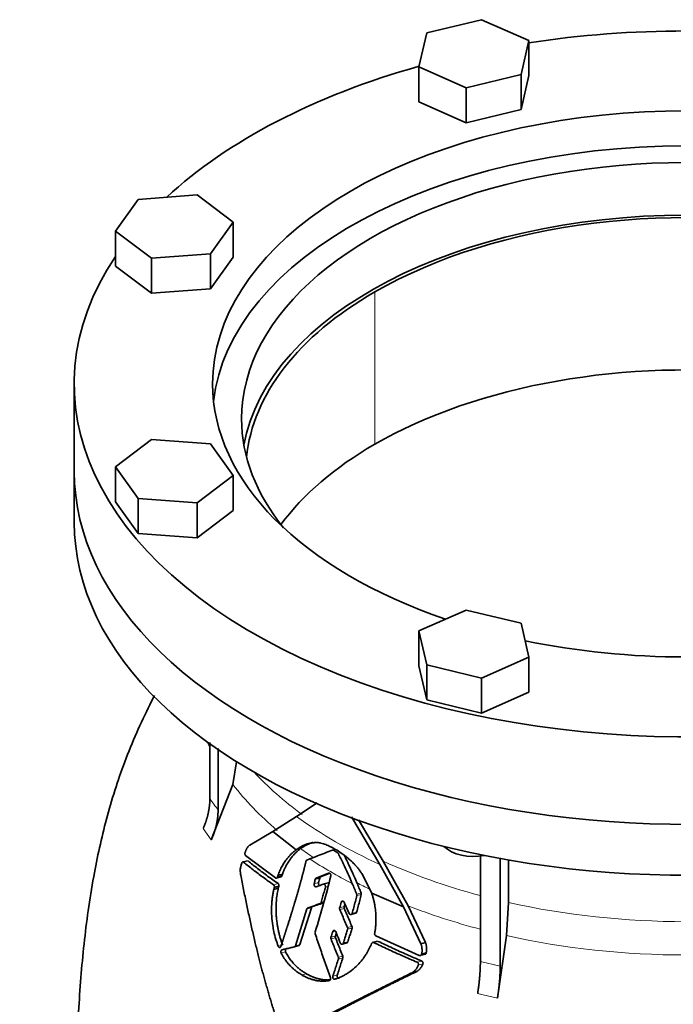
# Model space of a CAD drawing. Header units: millimetres. Extents: x 372 to 1264, y -1719 to 1600.
# Tile 10 of 26: x 959 to 1111, y -653 to -424. Entities that reach past the tile are written whole.
import ezdxf

# ---------------------------------------------------------------- set-up
doc = ezdxf.new("R2010")
doc.units = ezdxf.units.MM
doc.layers.add('VSI344-454_FLANG', color=7, linetype='Continuous')
doc.layers.add('VSI344-454_TESTA', color=7, linetype='Continuous')

# ---------------------------------------------------------------- blocks, each defined once
blk = doc.blocks.new('SE4')
at = {"layer": 'VSI344-454_FLANG', "color": 7, "linetype": 'Continuous', "lineweight": 35}
for p, q in [((1066.8, -423.71), (1053.99, -426.77)), ((1077.79, -428.58), (1066.8, -423.71)), ((1053.99, -426.77), (1052.19, -434.7)), ((1075.98, -436.51), (1077.79, -428.58)), ((1077.79, -428.58), (1077.79, -436.74)), ((1052.19, -434.7), (1052.19, -442.87)), ((1052.19, -434.7), (1063.18, -439.57)), ((1063.18, -439.57), (1075.98, -436.51)), ((1075.98, -436.51), (1075.98, -444.68)), ((1075.98, -444.68), (1077.79, -436.74)), ((1063.18, -439.57), (1063.18, -447.74)), ((1052.19, -442.87), (1063.18, -447.74)), ((1063.18, -447.74), (1075.98, -444.68)), ((986.74, -465.6), (981.44, -472.99)), ((1000.48, -464.56), (986.74, -465.6)), ((1008.91, -470.9), (1000.48, -464.56)), ((1003.61, -478.29), (1008.91, -470.9)), ((1008.91, -470.9), (1008.91, -479.07)), ((981.44, -472.99), (981.44, -481.16)), ((981.44, -472.99), (989.87, -479.34)), ((989.87, -479.34), (1003.61, -478.29)), ((989.87, -479.34), (989.87, -487.5)), ((1003.61, -478.29), (1003.61, -486.46)), ((1003.61, -486.46), (1008.91, -479.07)), ((981.44, -481.16), (989.87, -487.5)), ((989.87, -487.5), (1003.61, -486.46)), ((971.85, -508.61), (971.85, -529.03)), ((989.87, -521.56), (981.44, -527.91)), ((1003.61, -522.6), (989.87, -521.56)), ((1008.91, -529.99), (1003.61, -522.6)), ((981.44, -527.91), (981.44, -536.07)), ((981.44, -527.91), (986.74, -535.3)), ((1000.48, -536.34), (1008.91, -529.99)), ((1008.91, -529.99), (1008.91, -538.16)), ((981.44, -536.07), (986.74, -543.46)), ((986.74, -535.3), (986.74, -543.46)), ((986.74, -535.3), (1000.48, -536.34)), ((1000.48, -536.34), (1000.48, -544.51)), ((1000.48, -544.51), (1008.91, -538.16)), ((986.74, -543.46), (1000.48, -544.51)), ((1063.18, -561.33), (1052.19, -566.2)), ((1075.98, -564.39), (1063.18, -561.33)), ((1077.79, -572.32), (1075.98, -564.39)), ((1052.19, -566.2), (1052.19, -574.36)), ((1052.19, -566.2), (1053.99, -574.13)), ((1066.8, -577.19), (1077.79, -572.32)), ((1077.79, -572.32), (1077.79, -580.48)), ((1052.19, -574.36), (1053.99, -582.29)), ((1053.99, -574.13), (1053.99, -582.29)), ((1053.99, -574.13), (1066.8, -577.19)), ((1066.8, -577.19), (1066.8, -585.35)), ((1066.8, -585.35), (1077.79, -580.48)), ((1053.99, -582.29), (1066.8, -585.35))]:
    blk.add_line(p, q, dxfattribs=at)
for centre, major_axis, start_param, end_param in [((1114.35, -508.61), (142.5, 0), 1.311301, 1.830292), ((1114.35, -508.61), (142.5, 0), 2.022017, 2.584178), ((1114.35, -508.61), (-110.25, 0), 2.103318, 6.283185), ((1114.35, -516.78), (110.25, 0), 0.064181, 3.077412), ((1114.35, -516.78), (-103.5, 0), 2.703137, 6.283185), ((1114.35, -529.03), (103.5, 0), 0.102659, 3.038933), ((1114.35, -508.61), (142.5, 0), 2.772791, 5.290477), ((1114.35, -508.61), (-110.25, 0), 0, 1.038274), ((1114.35, -516.78), (-103.5, 0), 0, 0.438456), ((1114.35, -529.03), (142.5, 0), 3.141593, 5.290477), ((1114.35, -508.61), (-110.25, 0), 1.224323, 1.91727)]:
    blk.add_ellipse(centre, major_axis=major_axis, ratio=0.57735, start_param=start_param, end_param=end_param, dxfattribs=at)
at = {"layer": 'VSI344-454_TESTA', "color": 4, "linetype": 'Continuous', "lineweight": 9}
for p, q in [((1041.88, -522.7), (1041.88, -487.18)), ((1001.89, -612.26), (1003.8, -614.92)), ((1011.3, -620.11), (1012.36, -619.82)), ((1029.05, -623.83), (1028.02, -624.11)), ((1018.3, -625.37), (1019.34, -625.09)), ((1028.78, -624.85), (1027.76, -625.13)), ((1030.37, -625.92), (1031.02, -625.75)), ((1037.67, -627.53), (1038.7, -627.25)), ((1037.7, -627.91), (1038.73, -627.63)), ((1027.13, -630.74), (1026.09, -631.01)), ((1029.17, -629.77), (1030.2, -629.5)), ((1029.4, -629.49), (1030.09, -629.31)), ((1034.74, -630.47), (1033.71, -630.74)), ((1034.77, -630.88), (1033.74, -631.16)), ((1034.66, -629.3), (1034.06, -629.46)), ((1036.62, -632.04), (1037.66, -631.76)), ((1035.53, -635.35), (1036.57, -635.07)), ((1035.56, -635.76), (1036.59, -635.48)), ((1032.72, -637.32), (1031.68, -637.59)), ((1032.74, -637.73), (1031.7, -638.01)), ((1032.74, -636.13), (1032.08, -636.31)), ((1020.08, -639.53), (1019.38, -639.72)), ((1023.41, -639.58), (1024.45, -639.3)), ((1034.59, -638.93), (1035.63, -638.65)), ((1041.68, -638.85), (1042.72, -638.57)), ((1021.12, -641.02), (1020.08, -641.3)), ((1033.39, -642.29), (1034.43, -642.01)), ((1033.4, -642.7), (1034.44, -642.42)), ((1051.76, -643.43), (1052.83, -643.15)), ((1052.04, -644.12), (1053.1, -643.84)), ((1066.5, -643.26), (1071.12, -644.37)), ((1025.96, -646.12), (1024.92, -646.4)), ((1033.15, -646.43), (1032.11, -646.71)), ((1065.86, -650.75), (1070.48, -651.85))]:
    blk.add_line(p, q, dxfattribs=at)
at = {"layer": 'VSI344-454_TESTA', "color": 7, "linetype": 'Continuous', "lineweight": 35}
for p, q in [((971.85, -529.03), (971.85, -540.87)), ((1003.46, -592.21), (1003.46, -605.3)), ((1005.37, -593.59), (1005.37, -607.97)), ((1008.85, -601.99), (1009.69, -596.69)), ((1008.85, -601.99), (1003.8, -614.92)), ((1023.65, -609.45), (1028.44, -606.3)), ((1018.11, -612.95), (1023.65, -609.45)), ((1036.44, -609.57), (1043.07, -620.63)), ((1043.84, -619.88), (1038.07, -610.24)), ((1012.75, -616.11), (1018.11, -612.95)), ((1018.11, -612.95), (1023.6, -617.2)), ((1018.77, -623.79), (1011.8, -618.54)), ((1026.06, -619.61), (1026.74, -619.35)), ((1066.5, -618.61), (1066.5, -643.26)), ((1071.13, -619.08), (1071.12, -644.37)), ((1073.05, -619.61), (1073.05, -629.51)), ((1012.2, -619.77), (1011, -620.09)), ((1043.07, -620.63), (1048.58, -630.5)), ((1049.64, -630.27), (1043.84, -619.88)), ((1018.92, -623.84), (1020.13, -623.52)), ((1019.34, -623.16), (1019.2, -623.57)), ((1019.2, -623.57), (1020.24, -623.29)), ((1020.38, -622.88), (1019.34, -623.16)), ((1020.24, -623.29), (1020.38, -622.88)), ((1031.14, -622.65), (1028.23, -623.83)), ((1029.26, -623.56), (1028.23, -623.83)), ((1029.26, -623.56), (1031.24, -622.76)), ((1041.18, -627.33), (1038.84, -622.72)), ((1018.48, -626.02), (1018.37, -626.45)), ((1019.41, -626.17), (1018.37, -626.45)), ((1018.48, -626.02), (1019.52, -625.74)), ((1019.41, -626.17), (1019.52, -625.74)), ((1028.22, -625.82), (1029.89, -625.24)), ((1031, -624.94), (1029.77, -625.27)), ((1041.18, -627.33), (1048.58, -630.5)), ((1026.09, -631.01), (1023.41, -639.58)), ((1024.45, -639.3), (1027.13, -630.74)), ((1027.36, -630.45), (1026.33, -630.73)), ((1048.58, -630.5), (1052.64, -639.12)), ((1053.7, -638.83), (1049.64, -630.27)), ((1072.56, -637.22), (1073.05, -629.51)), ((1036.31, -632.34), (1037.51, -632.02)), ((1052.24, -641.85), (1042.15, -637.28)), ((1072.56, -637.22), (1070.48, -651.85)), ((1023.14, -639.87), (1024.25, -639.57)), ((1034.27, -639.24), (1035.48, -638.91)), ((1042.53, -638.53), (1041.3, -638.86)), ((1053.7, -638.83), (1052.65, -639.11)), ((1052.41, -641.9), (1053.77, -641.53)), ((1052.82, -641.52), (1053.88, -641.24)), ((1051.66, -645.59), (1050.6, -645.87))]:
    blk.add_line(p, q, dxfattribs=at)
for centre, major_axis, start_param, end_param in [((1114.35, -529.03), (-102.5, 0), 3.197731, 5.497787), ((1114.35, -529.03), (102.5, 0), 2.356194, 3.085455), ((1114.35, -564.54), (-102.5, 0), 3.543769, 5.497787), ((1114.35, -564.54), (102.5, 0), 2.356194, 2.739416), ((1114.35, -529.03), (142.5, 0), 3.141593, 5.290477), ((1114.35, -540.87), (142.5, 0), 3.141593, 5.290477), ((1064.99, -614.17), (-8, 0), 0.514148, 1.885753)]:
    blk.add_ellipse(centre, major_axis=major_axis, ratio=0.57735, start_param=start_param, end_param=end_param, dxfattribs=at)
at = {"layer": 'VSI344-454_TESTA', "color": 4, "linetype": 'Continuous', "lineweight": 9}
for centre, major_axis, start_param, end_param in [((1114.35, -575.2), (115.26, 0), 3.398645, 3.414359), ((1114.35, -568.16), (-114, 0), 0.490111, 0.669286), ((1114.35, -575.2), (-115.26, 0), 0.41439, 0.598473), ((1114.35, -568.16), (-115.5, 0), 0.667535, 0.905636), ((1114.35, -575.2), (-115.26, 0), 0.678203, 0.720353), ((1114.35, -574.84), (-116.7, 0), 0.721598, 0.842309), ((1114.35, -568.16), (-114, 0), 0.90392, 1.136988), ((1114.35, -575.2), (-115.26, 0), 0.843396, 0.877131), ((1114.35, -575.2), (-115.26, 0), 0.974671, 1.142675), ((1114.35, -568.16), (114, 0), 4.341621, 5.083156), ((1114.35, -575.2), (-115.26, 0), 1.199788, 1.941804)]:
    blk.add_ellipse(centre, major_axis=major_axis, ratio=0.57735, start_param=start_param, end_param=end_param, dxfattribs=at)
at = {"layer": 'VSI344-454_TESTA', "color": 7, "linetype": 'Continuous', "lineweight": 35}
for points, degree, knots in [([(990.56, -581.23), (990.18, -581.96), (988.74, -584.81), (986.33, -589.94), (983.6, -596.6), (981.27, -603.34), (979.32, -610.04), (977.7, -616.74), (976.27, -623.89), (975.06, -631.38), (974.09, -639.26), (973.36, -647.13), (972.8, -655.45), (972.44, -663.33), (972.25, -670.64), (972.15, -675.88), (972.06, -680.27), (972, -683.73), (972, -685.78), (972, -686.61)], 3, [0.2684673, 0.2684673, 0.2684673, 0.2684673, 0.2842613, 0.3302769, 0.3774422, 0.4227095, 0.4673549, 0.5115835, 0.5560126, 0.6093187, 0.6609813, 0.7149039, 0.770448, 0.8356235, 0.8810586, 0.928828, 0.9557179, 0.9849159, 1, 1, 1, 1]), ([(1001.89, -612.26), (1002.67, -610.51), (1003.06, -608.75), (1003.46, -607), (1003.46, -605.3)], 2, [0, 0, 0, 0.500132, 0.500132, 1, 1, 1]), ([(1005.37, -607.97), (1005.37, -609.67), (1004.97, -611.42), (1004.58, -613.18), (1003.8, -614.92)], 2, [0, 0, 0, 0.499868, 0.499868, 1, 1, 1]), ([(1011.68, -617.81), (1011.71, -617.73), (1011.77, -617.57), (1011.87, -617.34), (1011.96, -617.12), (1012.06, -616.93), (1012.17, -616.74), (1012.29, -616.55), (1012.44, -616.36), (1012.59, -616.21), (1012.7, -616.14), (1012.75, -616.11)], 3, [0, 0, 0, 0, 0.117532, 0.229212, 0.33436, 0.43261, 0.523843, 0.650327, 0.771212, 0.88734, 1, 1, 1, 1]), ([(1023.6, -617.2), (1023.51, -617.26), (1023.35, -617.39), (1023.1, -617.59), (1022.86, -617.8), (1022.63, -618.01), (1022.4, -618.23), (1022.18, -618.45), (1021.97, -618.68), (1021.77, -618.91), (1021.57, -619.14), (1021.38, -619.38), (1021.15, -619.69), (1020.88, -620.07), (1020.58, -620.54), (1020.29, -621.03), (1020.02, -621.54), (1019.77, -622.06), (1019.54, -622.6), (1019.41, -622.97), (1019.34, -623.16)], 3, [0, 0, 0, 0, 0.048918, 0.097127, 0.144611, 0.191357, 0.237355, 0.282595, 0.327071, 0.370778, 0.413715, 0.455879, 0.497274, 0.57131, 0.644563, 0.717042, 0.788771, 0.859795, 0.930177, 1, 1, 1, 1]), ([(1020.38, -622.88), (1020.41, -622.79), (1020.48, -622.6), (1020.59, -622.32), (1020.7, -622.05), (1020.81, -621.79), (1020.94, -621.52), (1021.06, -621.26), (1021.19, -621.01), (1021.33, -620.76), (1021.47, -620.51), (1021.61, -620.27), (1021.76, -620.03), (1021.91, -619.8), (1022.07, -619.57), (1022.29, -619.27), (1022.57, -618.91), (1022.93, -618.48), (1023.31, -618.07), (1023.72, -617.67), (1024.15, -617.29), (1024.45, -617.06), (1024.6, -616.95)], 3, [0, 0, 0, 0, 0.035015, 0.070162, 0.105454, 0.140901, 0.176515, 0.212303, 0.248274, 0.284432, 0.320783, 0.357331, 0.394079, 0.431028, 0.468179, 0.50553, 0.581583, 0.660209, 0.741403, 0.825137, 0.911361, 1, 1, 1, 1]), ([(1029.34, -615.64), (1029.26, -615.63), (1029.11, -615.6), (1028.88, -615.57), (1028.63, -615.55), (1028.37, -615.54), (1028.1, -615.54), (1027.81, -615.55), (1027.46, -615.58), (1027.07, -615.64), (1026.68, -615.72), (1026.17, -615.85), (1025.6, -616.05), (1024.97, -616.34), (1024.46, -616.63), (1024.02, -616.9), (1023.74, -617.1), (1023.6, -617.2)], 3, [0, 0, 0, 0, 0.035469, 0.073247, 0.113368, 0.155868, 0.200777, 0.248126, 0.301729, 0.376079, 0.45126, 0.504147, 0.640653, 0.757772, 0.842597, 0.92337, 1, 1, 1, 1]), ([(1024.6, -616.95), (1024.67, -616.9), (1024.8, -616.8), (1025.01, -616.65), (1025.23, -616.51), (1025.46, -616.37), (1025.69, -616.24), (1026.06, -616.04), (1026.61, -615.78), (1027.14, -615.6), (1027.44, -615.51), (1027.49, -615.5)], 3, [0, 0, 0, 0, 0.0378546, 0.0767734, 0.1167484, 0.1577691, 0.1998227, 0.242894, 0.3598598, 0.4967717, 0.5211872, 0.5211872, 0.5211872, 0.5211872]), ([(1038.84, -622.72), (1038.78, -622.63), (1038.67, -622.46), (1038.49, -622.21), (1038.32, -621.98), (1038.16, -621.76), (1038, -621.57), (1037.86, -621.39), (1037.72, -621.23), (1037.6, -621.08), (1037.48, -620.95), (1037.38, -620.84), (1037.28, -620.73), (1037.2, -620.65), (1037.13, -620.57), (1036.83, -620.25), (1036.29, -619.72), (1035.51, -619.04), (1034.56, -618.3), (1033.43, -617.52), (1032.37, -616.91), (1031.57, -616.51), (1031.02, -616.25), (1030.47, -616.02), (1029.9, -615.81), (1029.53, -615.7), (1029.34, -615.64)], 3, [0, 0, 0, 0, 0.023408, 0.045495, 0.066267, 0.08573, 0.103886, 0.120734, 0.136272, 0.150498, 0.163408, 0.175, 0.185269, 0.194211, 0.201824, 0.208105, 0.293106, 0.373501, 0.449142, 0.581205, 0.713645, 0.768118, 0.824122, 0.881537, 0.94022, 1, 1, 1, 1]), ([(1011.68, -617.81), (1011.67, -617.84), (1011.65, -617.88), (1011.64, -617.94), (1011.63, -618.01), (1011.63, -618.08), (1011.63, -618.15), (1011.64, -618.25), (1011.67, -618.36), (1011.72, -618.47), (1011.77, -618.52), (1011.8, -618.54)], 3, [0, 0, 0, 0, 0.084422, 0.165946, 0.246194, 0.32687, 0.409652, 0.496096, 0.666594, 0.830213, 1, 1, 1, 1]), ([(1026.06, -619.61), (1026.05, -619.62), (1026.02, -619.64), (1025.97, -619.67), (1025.93, -619.72), (1025.89, -619.79), (1025.87, -619.85), (1025.86, -619.89)], 3, [0, 0, 0, 0, 0.16747, 0.33309, 0.500577, 0.750185, 1, 1, 1, 1]), ([(1033.4, -618.12), (1033.39, -618.1), (1033.37, -618.06), (1033.33, -618.01), (1033.29, -617.95), (1033.23, -617.9), (1033.18, -617.87), (1033.16, -617.85)], 3, [0, 0, 0, 0, 0.168351, 0.334942, 0.502689, 0.751512, 1, 1, 1, 1]), ([(1037.71, -624.9), (1037.38, -624.12), (1036.7, -622.55), (1035.7, -620.39), (1035.03, -619.02), (1034.74, -618.44)], 3, [0, 0, 0, 0, 0.3333333, 0.6666667, 0.9158048, 0.9158048, 0.9158048, 0.9158048]), ([(1010.65, -623.1), (1010.63, -622.99), (1010.59, -622.76), (1010.56, -622.42), (1010.54, -622.08), (1010.55, -621.72), (1010.6, -621.37), (1010.71, -620.91), (1010.81, -620.58), (1010.88, -620.35)], 3, [0, 0, 0, 0, 0.128357, 0.246909, 0.365609, 0.495543, 0.61697, 0.739244, 1, 1, 1, 1]), ([(1011.3, -620.11), (1011.28, -620.1), (1011.26, -620.08), (1011.22, -620.06), (1011.17, -620.05), (1011.12, -620.06), (1011.06, -620.08), (1011, -620.13), (1010.95, -620.19), (1010.91, -620.26), (1010.89, -620.32), (1010.88, -620.35)], 3, [0, 0, 0, 0, 0.08625, 0.171682, 0.257868, 0.382817, 0.507255, 0.630143, 0.752988, 0.876537, 1, 1, 1, 1]), ([(1020.03, -639.69), (1020.64, -637.79), (1020.8, -637.3), (1021.25, -635.92), (1021.59, -634.85), (1022.49, -632.03), (1023.15, -629.81), (1023.97, -627.12), (1024.61, -624.76), (1025.32, -622.19), (1025.86, -619.89)], 2, [0, 0, 0, 0.125, 0.125, 0.25, 0.25, 0.5, 0.5, 0.75, 0.75, 1, 1, 1]), ([(1020.36, -660.76), (1020.23, -660.38), (1019.97, -659.62), (1019.58, -658.48), (1019.2, -657.33), (1018.83, -656.18), (1018.46, -655.01), (1018.09, -653.84), (1017.73, -652.67), (1017.38, -651.49), (1017.03, -650.3), (1016.69, -649.1), (1016.35, -647.9), (1016.01, -646.69), (1015.68, -645.47), (1015.36, -644.25), (1015.04, -643.02), (1014.6, -641.26), (1014.02, -638.92), (1013.34, -635.98), (1012.66, -632.92), (1011.98, -629.75), (1011.3, -626.46), (1010.87, -624.24), (1010.65, -623.1)], 3, [0, 0, 0, 0, 0.030328, 0.060804, 0.091429, 0.122206, 0.153136, 0.184222, 0.215465, 0.246867, 0.278431, 0.310158, 0.342051, 0.374109, 0.406337, 0.438735, 0.471305, 0.504049, 0.578996, 0.657008, 0.738102, 0.822291, 0.909586, 1, 1, 1, 1]), ([(1018.77, -623.79), (1018.78, -623.8), (1018.82, -623.82), (1018.87, -623.83), (1018.92, -623.84), (1018.97, -623.83), (1019.04, -623.8), (1019.14, -623.73), (1019.18, -623.62), (1019.2, -623.57)], 3, [0, 0, 0, 0, 0.103611, 0.203327, 0.301591, 0.400957, 0.503894, 0.751518, 1, 1, 1, 1]), ([(1020.24, -623.29), (1020.24, -623.31), (1020.22, -623.34), (1020.2, -623.39), (1020.16, -623.45), (1020.12, -623.49), (1020.06, -623.53), (1020, -623.55), (1019.93, -623.56), (1019.87, -623.54), (1019.83, -623.52), (1019.81, -623.51)], 3, [0, 0, 0, 0, 0.083986, 0.167509, 0.251959, 0.376203, 0.500583, 0.624697, 0.748972, 0.874639, 1, 1, 1, 1]), ([(1028.02, -624.11), (1028.03, -624.08), (1028.04, -624.04), (1028.07, -623.98), (1028.11, -623.92), (1028.16, -623.87), (1028.21, -623.84), (1028.23, -623.83)], 3, [0, 0, 0, 0, 0.167832, 0.333794, 0.501453, 0.750788, 1, 1, 1, 1]), ([(1029.26, -623.56), (1029.24, -623.56), (1029.21, -623.58), (1029.17, -623.61), (1029.12, -623.66), (1029.08, -623.73), (1029.06, -623.8), (1029.05, -623.83)], 3, [0, 0, 0, 0, 0.166832, 0.332012, 0.499081, 0.749367, 1, 1, 1, 1]), ([(1031.14, -622.65), (1031.15, -622.65), (1031.19, -622.64), (1031.26, -622.63), (1031.34, -622.65), (1031.44, -622.71), (1031.53, -622.8), (1031.6, -622.92), (1031.65, -623.06), (1031.66, -623.18), (1031.65, -623.27), (1031.64, -623.31), (1031.64, -623.33)], 3, [0, 0, 0, 0, 0.062353, 0.125158, 0.24996, 0.374797, 0.499677, 0.624614, 0.749589, 0.874588, 0.937494, 1, 1, 1, 1]), ([(1018.37, -626.45), (1018.3, -626.73), (1018.17, -627.32), (1018.02, -628.25), (1017.89, -629.39), (1017.82, -630.87), (1017.86, -632.77), (1018.06, -634.63), (1018.39, -636.46), (1018.79, -638.08), (1019.2, -639.2), (1019.38, -639.72)], 3, [0, 0, 0, 0, 0.065392, 0.135018, 0.209054, 0.31821, 0.459165, 0.624086, 0.727787, 0.872222, 1, 1, 1, 1]), ([(1018.48, -626.02), (1018.48, -626), (1018.49, -625.96), (1018.5, -625.89), (1018.5, -625.82), (1018.5, -625.73), (1018.48, -625.64), (1018.45, -625.55), (1018.41, -625.48), (1018.36, -625.41), (1018.32, -625.38), (1018.3, -625.37)], 3, [0, 0, 0, 0, 0.083676, 0.167034, 0.251419, 0.376349, 0.501804, 0.626849, 0.751332, 0.876067, 1, 1, 1, 1]), ([(1020.43, -639.44), (1020.38, -639.33), (1020.29, -639.09), (1020.17, -638.73), (1020.04, -638.36), (1019.92, -637.97), (1019.8, -637.57), (1019.68, -637.15), (1019.57, -636.72), (1019.44, -636.16), (1019.3, -635.46), (1019.17, -634.68), (1019.05, -633.83), (1018.96, -632.93), (1018.9, -632.03), (1018.88, -631.16), (1018.88, -630.35), (1018.92, -629.53), (1018.98, -628.77), (1019.06, -628.07), (1019.16, -627.4), (1019.27, -626.77), (1019.36, -626.37), (1019.41, -626.17)], 3, [0, 0, 0, 0, 0.02826, 0.057418, 0.087472, 0.118419, 0.150254, 0.182969, 0.216554, 0.250998, 0.310069, 0.375912, 0.427432, 0.500644, 0.573156, 0.625373, 0.691441, 0.750209, 0.805071, 0.857422, 0.907318, 0.95482, 1, 1, 1, 1]), ([(1019.34, -625.09), (1019.36, -625.1), (1019.38, -625.12), (1019.42, -625.15), (1019.45, -625.21), (1019.49, -625.27), (1019.52, -625.36), (1019.54, -625.45), (1019.55, -625.55), (1019.54, -625.65), (1019.53, -625.71), (1019.52, -625.74)], 3, [0, 0, 0, 0, 0.082749, 0.16522, 0.248732, 0.373164, 0.49838, 0.623857, 0.748892, 0.874795, 1, 1, 1, 1]), ([(1028.22, -625.82), (1028.18, -625.83), (1028.12, -625.84), (1027.98, -625.81), (1027.83, -625.67), (1027.74, -625.45), (1027.73, -625.26), (1027.75, -625.17), (1027.76, -625.13)], 3, [0, 0, 0, 0, 0.124721, 0.24865, 0.50038, 0.748839, 0.874692, 1, 1, 1, 1]), ([(1028.78, -624.85), (1028.78, -624.9), (1028.76, -624.99), (1028.77, -625.13), (1028.8, -625.27), (1028.87, -625.39), (1028.95, -625.48), (1029.04, -625.54), (1029.15, -625.57), (1029.21, -625.55), (1029.25, -625.55)], 3, [0, 0, 0, 0, 0.12575, 0.251408, 0.377042, 0.502526, 0.627755, 0.752499, 0.8765, 1, 1, 1, 1]), ([(1030.37, -625.92), (1030.38, -625.9), (1030.38, -625.86), (1030.39, -625.77), (1030.38, -625.65), (1030.34, -625.51), (1030.28, -625.39), (1030.2, -625.3), (1030.1, -625.24), (1030.01, -625.22), (1029.94, -625.22), (1029.91, -625.23), (1029.89, -625.24)], 3, [0, 0, 0, 0, 0.062709, 0.125843, 0.25116, 0.376322, 0.501352, 0.626278, 0.751007, 0.875429, 0.937895, 1, 1, 1, 1]), ([(1030.92, -624.96), (1030.94, -624.96), (1030.97, -624.95), (1031.02, -624.94), (1031.07, -624.95), (1031.14, -624.97), (1031.18, -625), (1031.21, -625.02)], 3, [0, 0, 0, 0, 0.0629499, 0.1246998, 0.186508, 0.2496293, 0.3551818, 0.3551818, 0.3551818, 0.3551818]), ([(1037.7, -627.91), (1037.71, -627.89), (1037.72, -627.85), (1037.72, -627.78), (1037.72, -627.71), (1037.7, -627.62), (1037.68, -627.56), (1037.67, -627.53)], 3, [0, 0, 0, 0, 0.167837, 0.334108, 0.5018, 0.750897, 1, 1, 1, 1]), ([(1038.7, -627.25), (1038.71, -627.27), (1038.72, -627.31), (1038.74, -627.38), (1038.75, -627.45), (1038.75, -627.54), (1038.74, -627.6), (1038.73, -627.63)], 3, [0, 0, 0, 0, 0.166639, 0.331867, 0.498628, 0.749157, 1, 1, 1, 1]), ([(1041.87, -636.69), (1041.89, -636.55), (1041.94, -636.29), (1042, -635.89), (1042.05, -635.49), (1042.09, -635.09), (1042.12, -634.68), (1042.15, -634.28), (1042.16, -633.88), (1042.17, -633.48), (1042.17, -633.07), (1042.16, -632.67), (1042.14, -632.27), (1042.11, -631.75), (1042.04, -631.13), (1041.94, -630.39), (1041.8, -629.63), (1041.63, -628.87), (1041.43, -628.1), (1041.26, -627.59), (1041.18, -627.33)], 3, [0, 0, 0, 0, 0.0436, 0.087048, 0.130354, 0.173526, 0.216573, 0.259505, 0.302334, 0.345068, 0.38772, 0.4303, 0.472822, 0.515297, 0.592533, 0.671051, 0.750942, 0.832313, 0.915286, 1, 1, 1, 1]), ([(1026.09, -631.01), (1026.1, -631), (1026.11, -630.96), (1026.13, -630.91), (1026.16, -630.87), (1026.2, -630.82), (1026.25, -630.77), (1026.3, -630.74), (1026.33, -630.73)], 3, [0, 0, 0, 0, 0.126744, 0.251719, 0.376563, 0.502917, 0.751732, 1, 1, 1, 1]), ([(1027.36, -630.45), (1027.35, -630.46), (1027.32, -630.47), (1027.29, -630.49), (1027.25, -630.52), (1027.21, -630.57), (1027.16, -630.64), (1027.14, -630.7), (1027.13, -630.74)], 3, [0, 0, 0, 0, 0.124852, 0.248233, 0.371769, 0.49708, 0.748235, 1, 1, 1, 1]), ([(1029.17, -629.77), (1029.18, -629.77), (1029.21, -629.76), (1029.24, -629.73), (1029.28, -629.7), (1029.32, -629.66), (1029.37, -629.59), (1029.39, -629.52), (1029.4, -629.49)], 3, [0, 0, 0, 0, 0.125329, 0.249125, 0.373003, 0.498576, 0.74923, 1, 1, 1, 1]), ([(1033.74, -631.16), (1033.73, -631.13), (1033.71, -631.09), (1033.7, -631.02), (1033.69, -630.94), (1033.69, -630.84), (1033.7, -630.78), (1033.71, -630.74)], 3, [0, 0, 0, 0, 0.164207, 0.326866, 0.491238, 0.745542, 1, 1, 1, 1]), ([(1034.06, -629.46), (1034.06, -629.44), (1034.08, -629.4), (1034.1, -629.34), (1034.14, -629.29), (1034.19, -629.23), (1034.27, -629.18), (1034.38, -629.16), (1034.49, -629.18), (1034.6, -629.24), (1034.69, -629.33), (1034.74, -629.41), (1034.76, -629.45)], 3, [0, 0, 0, 0, 0.062966, 0.124796, 0.186784, 0.250209, 0.375117, 0.49931, 0.626183, 0.752696, 0.875851, 1, 1, 1, 1]), ([(1034.74, -630.47), (1034.73, -630.49), (1034.72, -630.53), (1034.72, -630.6), (1034.72, -630.69), (1034.73, -630.78), (1034.76, -630.85), (1034.77, -630.88)], 3, [0, 0, 0, 0, 0.167612, 0.333466, 0.500978, 0.750572, 1, 1, 1, 1]), ([(1034.74, -630.47), (1034.8, -630.25), (1034.86, -630.03), (1034.92, -629.82), (1034.92, -629.81)], 3, [0, 0, 0, 0, 0.5, 0.5092743, 0.5092743, 0.5092743, 0.5092743]), ([(1035.91, -632.06), (1035.92, -632.08), (1035.94, -632.12), (1035.97, -632.18), (1036.02, -632.22), (1036.08, -632.28), (1036.18, -632.33), (1036.29, -632.35), (1036.4, -632.32), (1036.5, -632.26), (1036.58, -632.16), (1036.61, -632.08), (1036.62, -632.04)], 3, [0, 0, 0, 0, 0.063279, 0.124964, 0.186389, 0.248902, 0.37582, 0.50344, 0.627237, 0.751955, 0.876448, 1, 1, 1, 1]), ([(1037.66, -631.76), (1037.65, -631.78), (1037.64, -631.83), (1037.61, -631.89), (1037.57, -631.94), (1037.51, -631.99), (1037.46, -632.03), (1037.42, -632.05), (1037.41, -632.05)], 3, [0, 0, 0, 0, 0.0635375, 0.125825, 0.1881816, 0.2519239, 0.3777756, 0.4008667, 0.4008667, 0.4008667, 0.4008667]), ([(1035.56, -635.76), (1035.56, -635.74), (1035.57, -635.69), (1035.58, -635.62), (1035.58, -635.54), (1035.57, -635.44), (1035.54, -635.38), (1035.53, -635.35)], 3, [0, 0, 0, 0, 0.168526, 0.335046, 0.503023, 0.75174, 1, 1, 1, 1]), ([(1036.57, -635.07), (1036.57, -635.09), (1036.59, -635.13), (1036.61, -635.2), (1036.62, -635.28), (1036.62, -635.38), (1036.6, -635.45), (1036.59, -635.48)], 3, [0, 0, 0, 0, 0.163722, 0.326003, 0.490132, 0.74473, 1, 1, 1, 1]), ([(1027.99, -636.38), (1027.98, -636.4), (1027.97, -636.44), (1027.96, -636.51), (1027.96, -636.59), (1027.97, -636.68), (1027.99, -636.74), (1027.99, -636.78)], 3, [0, 0, 0, 0, 0.164621, 0.327709, 0.492135, 0.746371, 1, 1, 1, 1]), ([(1031.7, -638.01), (1031.69, -637.98), (1031.68, -637.94), (1031.66, -637.87), (1031.66, -637.79), (1031.66, -637.7), (1031.68, -637.63), (1031.68, -637.59)], 3, [0, 0, 0, 0, 0.16391, 0.326464, 0.490836, 0.745226, 1, 1, 1, 1]), ([(1032.08, -636.31), (1032.09, -636.29), (1032.1, -636.24), (1032.13, -636.19), (1032.17, -636.13), (1032.23, -636.08), (1032.31, -636.02), (1032.43, -636), (1032.54, -636.02), (1032.64, -636.08), (1032.74, -636.17), (1032.78, -636.26), (1032.8, -636.3)], 3, [0, 0, 0, 0, 0.06381, 0.126263, 0.188678, 0.252375, 0.378548, 0.504124, 0.629235, 0.754264, 0.876896, 1, 1, 1, 1]), ([(1032.72, -637.32), (1032.71, -637.34), (1032.7, -637.38), (1032.69, -637.45), (1032.69, -637.53), (1032.7, -637.63), (1032.73, -637.7), (1032.74, -637.73)], 3, [0, 0, 0, 0, 0.168129, 0.334457, 0.502302, 0.751397, 1, 1, 1, 1]), ([(1032.72, -637.32), (1032.79, -637.1), (1032.86, -636.87), (1032.93, -636.65), (1032.93, -636.64)], 3, [0, 0, 0, 0, 0.5, 0.5294176, 0.5294176, 0.5294176, 0.5294176]), ([(1041.87, -636.69), (1041.87, -636.71), (1041.86, -636.76), (1041.86, -636.83), (1041.87, -636.9), (1041.89, -636.97), (1041.93, -637.07), (1042.01, -637.2), (1042.1, -637.25), (1042.15, -637.28)], 3, [0, 0, 0, 0, 0.102907, 0.202298, 0.30042, 0.399604, 0.502115, 0.750474, 1, 1, 1, 1]), ([(1020.03, -639.69), (1020.03, -639.71), (1020.01, -639.75), (1019.98, -639.8), (1019.95, -639.86), (1019.89, -639.91), (1019.82, -639.97), (1019.72, -639.99), (1019.62, -639.98), (1019.52, -639.92), (1019.44, -639.84), (1019.4, -639.76), (1019.38, -639.72)], 3, [0, 0, 0, 0, 0.063465, 0.12566, 0.187794, 0.251081, 0.375353, 0.499064, 0.623924, 0.748961, 0.873998, 1, 1, 1, 1]), ([(1021.36, -640.23), (1021.35, -640.24), (1021.32, -640.24), (1021.27, -640.27), (1021.23, -640.29), (1021.18, -640.34), (1021.13, -640.42), (1021.08, -640.53), (1021.06, -640.65), (1021.05, -640.78), (1021.07, -640.91), (1021.11, -640.98), (1021.12, -641.02)], 3, [0, 0, 0, 0, 0.062334, 0.123832, 0.185517, 0.248399, 0.372092, 0.496332, 0.621791, 0.747303, 0.873743, 1, 1, 1, 1]), ([(1023.13, -639.87), (1023.15, -639.87), (1023.18, -639.86), (1023.22, -639.84), (1023.26, -639.81), (1023.31, -639.76), (1023.37, -639.69), (1023.4, -639.62), (1023.41, -639.58)], 3, [0, 0, 0, 0, 0.125105, 0.248501, 0.372119, 0.497878, 0.748605, 1, 1, 1, 1]), ([(1024.45, -639.3), (1024.44, -639.32), (1024.43, -639.36), (1024.4, -639.41), (1024.37, -639.45), (1024.33, -639.51), (1024.26, -639.56), (1024.2, -639.58), (1024.17, -639.59)], 3, [0, 0, 0, 0, 0.12695, 0.251845, 0.376599, 0.503133, 0.751956, 1, 1, 1, 1]), ([(1032.6, -647.39), (1032.7, -647.36), (1032.9, -647.29), (1033.22, -647.18), (1033.54, -647.06), (1033.86, -646.92), (1034.19, -646.77), (1034.52, -646.61), (1034.86, -646.43), (1035.41, -646.11), (1036.33, -645.5), (1037.53, -644.49), (1038.66, -643.28), (1039.43, -642.24), (1039.94, -641.46), (1040.3, -640.86), (1040.62, -640.26), (1040.91, -639.66), (1041.08, -639.26), (1041.16, -639.07)], 3, [0, 0, 0, 0, 0.02808, 0.056914, 0.086499, 0.116828, 0.147901, 0.179717, 0.212275, 0.24558, 0.34117, 0.489344, 0.630554, 0.738356, 0.794536, 0.848778, 0.901099, 0.951507, 1, 1, 1, 1]), ([(1033.86, -638.94), (1033.88, -638.98), (1033.92, -639.07), (1034.04, -639.19), (1034.24, -639.26), (1034.43, -639.18), (1034.54, -639.06), (1034.58, -638.97), (1034.59, -638.93)], 3, [0, 0, 0, 0, 0.123664, 0.246411, 0.497463, 0.746927, 0.873761, 1, 1, 1, 1]), ([(1035.63, -638.65), (1035.61, -638.69), (1035.58, -638.78), (1035.49, -638.88), (1035.42, -638.92), (1035.38, -638.94)], 3, [0, 0, 0, 0, 0.1272432, 0.2546818, 0.3930996, 0.3930996, 0.3930996, 0.3930996]), ([(1041.68, -638.85), (1041.67, -638.85), (1041.63, -638.83), (1041.58, -638.82), (1041.52, -638.81), (1041.45, -638.82), (1041.38, -638.84), (1041.31, -638.88), (1041.25, -638.93), (1041.2, -638.99), (1041.18, -639.04), (1041.16, -639.07)], 3, [0, 0, 0, 0, 0.082967, 0.165673, 0.249342, 0.373952, 0.499349, 0.624786, 0.749741, 0.875167, 1, 1, 1, 1]), ([(1052.64, -639.12), (1052.67, -639.17), (1052.71, -639.3), (1052.76, -639.48), (1052.81, -639.67), (1052.85, -639.87), (1052.88, -640.07), (1052.9, -640.27), (1052.91, -640.47), (1052.91, -640.68), (1052.91, -640.89), (1052.89, -641.1), (1052.86, -641.31), (1052.83, -641.45), (1052.82, -641.52)], 3, [0, 0, 0, 0, 0.077144, 0.155351, 0.234641, 0.315035, 0.39655, 0.479206, 0.563019, 0.648006, 0.734183, 0.821564, 0.910165, 1, 1, 1, 1]), ([(1053.88, -641.24), (1053.89, -641.17), (1053.92, -641.04), (1053.94, -640.85), (1053.96, -640.66), (1053.97, -640.46), (1053.97, -640.27), (1053.97, -640.08), (1053.95, -639.89), (1053.93, -639.71), (1053.9, -639.52), (1053.86, -639.34), (1053.81, -639.17), (1053.76, -639), (1053.72, -638.89), (1053.7, -638.83)], 3, [0, 0, 0, 0, 0.082904, 0.164766, 0.245597, 0.325409, 0.404213, 0.482023, 0.558851, 0.634711, 0.709616, 0.783583, 0.856625, 0.928759, 1, 1, 1, 1]), ([(1020.08, -641.3), (1020.07, -641.28), (1020.06, -641.24), (1020.04, -641.18), (1020.02, -641.12), (1020.01, -641.04), (1020.02, -640.93), (1020.04, -640.8), (1020.09, -640.69), (1020.15, -640.61), (1020.23, -640.54), (1020.29, -640.52), (1020.32, -640.51)], 3, [0, 0, 0, 0, 0.064055, 0.126997, 0.189862, 0.253688, 0.381042, 0.508557, 0.632366, 0.756188, 0.878525, 1, 1, 1, 1]), ([(1020.08, -641.3), (1020.13, -641.4), (1020.23, -641.59), (1020.39, -641.87), (1020.55, -642.15), (1020.72, -642.42), (1020.89, -642.69), (1021.07, -642.94), (1021.25, -643.19), (1021.44, -643.43), (1021.64, -643.67), (1021.83, -643.9), (1022.11, -644.2), (1022.47, -644.57), (1022.93, -644.99), (1023.4, -645.38), (1023.89, -645.75), (1024.4, -646.09), (1024.74, -646.3), (1024.92, -646.4)], 3, [0, 0, 0, 0, 0.042969, 0.08578, 0.128454, 0.171009, 0.21346, 0.255821, 0.298104, 0.340321, 0.382478, 0.424584, 0.466644, 0.554492, 0.642779, 0.731504, 0.820647, 0.910165, 1, 1, 1, 1]), ([(1025.96, -646.12), (1025.85, -646.06), (1025.64, -645.94), (1025.34, -645.75), (1025.03, -645.54), (1024.73, -645.33), (1024.44, -645.1), (1024.16, -644.87), (1023.88, -644.63), (1023.6, -644.38), (1023.34, -644.12), (1023.04, -643.81), (1022.71, -643.44), (1022.36, -643), (1022.02, -642.54), (1021.7, -642.06), (1021.4, -641.55), (1021.21, -641.2), (1021.12, -641.02)], 3, [0, 0, 0, 0, 0.053778, 0.107467, 0.161052, 0.214521, 0.267863, 0.32107, 0.374136, 0.427059, 0.479838, 0.532477, 0.609792, 0.687269, 0.764953, 0.842909, 0.921222, 1, 1, 1, 1]), ([(1033.4, -642.7), (1033.41, -642.68), (1033.42, -642.63), (1033.43, -642.56), (1033.43, -642.48), (1033.42, -642.39), (1033.4, -642.32), (1033.39, -642.29)], 3, [0, 0, 0, 0, 0.168888, 0.335732, 0.503899, 0.752326, 1, 1, 1, 1]), ([(1034.43, -642.01), (1034.44, -642.03), (1034.45, -642.07), (1034.46, -642.14), (1034.47, -642.22), (1034.47, -642.32), (1034.45, -642.39), (1034.44, -642.42)], 3, [0, 0, 0, 0, 0.163463, 0.32566, 0.489804, 0.744457, 1, 1, 1, 1]), ([(1052.24, -641.85), (1052.26, -641.86), (1052.3, -641.87), (1052.37, -641.89), (1052.43, -641.89), (1052.49, -641.88), (1052.55, -641.86), (1052.63, -641.83), (1052.71, -641.76), (1052.79, -641.66), (1052.81, -641.57), (1052.82, -641.52)], 3, [0, 0, 0, 0, 0.086868, 0.170562, 0.252673, 0.334884, 0.418871, 0.50621, 0.674735, 0.834793, 1, 1, 1, 1]), ([(1053.88, -641.24), (1053.88, -641.26), (1053.87, -641.3), (1053.84, -641.37), (1053.81, -641.43), (1053.75, -641.5), (1053.68, -641.54), (1053.64, -641.56), (1053.63, -641.57)], 3, [0.0003195, 0.0003195, 0.0003195, 0.0003195, 0.0814178, 0.1626674, 0.245387, 0.3690191, 0.4942971, 0.5613323, 0.5613323, 0.5613323, 0.5613323]), ([(1052.04, -644.12), (1052.01, -644.19), (1051.95, -644.33), (1051.84, -644.53), (1051.73, -644.74), (1051.6, -644.94), (1051.45, -645.14), (1051.28, -645.34), (1051.09, -645.54), (1050.86, -645.72), (1050.69, -645.82), (1050.6, -645.87)], 3, [0, 0, 0, 0, 0.094258, 0.191243, 0.290639, 0.392138, 0.495456, 0.611681, 0.734498, 0.863817, 1, 1, 1, 1]), ([(1051.66, -645.59), (1051.7, -645.56), (1051.78, -645.52), (1051.89, -645.45), (1052, -645.37), (1052.1, -645.29), (1052.2, -645.2), (1052.29, -645.12), (1052.37, -645.02), (1052.45, -644.93), (1052.58, -644.77), (1052.76, -644.52), (1052.95, -644.18), (1053.05, -643.95), (1053.1, -643.84)], 3, [0, 0, 0, 0, 0.061739, 0.122065, 0.181064, 0.238788, 0.295265, 0.350503, 0.404493, 0.457217, 0.508649, 0.678163, 0.842407, 1, 1, 1, 1]), ([(1052.04, -644.12), (1052.04, -644.1), (1052.06, -644.06), (1052.07, -643.99), (1052.08, -643.91), (1052.07, -643.82), (1052.04, -643.72), (1051.99, -643.63), (1051.93, -643.55), (1051.85, -643.48), (1051.79, -643.45), (1051.76, -643.43)], 3, [0, 0, 0, 0, 0.08401, 0.16737, 0.251806, 0.374676, 0.49698, 0.619813, 0.743838, 0.872043, 1, 1, 1, 1]), ([(1052.83, -643.15), (1052.84, -643.16), (1052.88, -643.18), (1052.94, -643.22), (1053, -643.27), (1053.05, -643.34), (1053.1, -643.43), (1053.13, -643.53), (1053.14, -643.64), (1053.13, -643.74), (1053.11, -643.8), (1053.1, -643.84)], 3, [0, 0, 0, 0, 0.085449, 0.170198, 0.255947, 0.379765, 0.502454, 0.624681, 0.747679, 0.874067, 1, 1, 1, 1]), ([(1065.86, -650.75), (1066.18, -648.75), (1066.34, -646.85), (1066.5, -644.96), (1066.5, -643.27)], 2, [0, 0, 0, 0.500132, 0.500132, 1, 1, 1]), ([(1071.12, -644.37), (1071.12, -646.07), (1070.96, -647.96), (1070.8, -649.85), (1070.48, -651.85)], 2, [0, 0, 0, 0.499849, 0.499849, 1, 1, 1]), ([(1050.6, -645.87), (1046.43, -647.92), (1042.87, -649.7), (1038.82, -651.72), (1035.29, -653.52), (1033.36, -654.49), (1031.56, -655.42), (1029.67, -656.4), (1027.85, -657.34), (1024.21, -659.25), (1020.87, -661.05)], 2, [0, 0, 0, 0.25, 0.25, 0.5, 0.5, 0.625, 0.625, 0.75, 0.75, 1, 1, 1]), ([(1021.89, -660.77), (1025.23, -658.97), (1028.88, -657.07), (1030.68, -656.13), (1032.57, -655.16), (1034.34, -654.25), (1036.23, -653.28), (1039.78, -651.48), (1043.85, -649.45), (1047.45, -647.66), (1051.66, -645.59)], 2, [0, 0, 0, 0.25, 0.25, 0.375, 0.375, 0.5, 0.5, 0.75, 0.75, 1, 1, 1]), ([(1024.92, -646.4), (1025.02, -646.46), (1025.24, -646.58), (1025.56, -646.75), (1025.89, -646.91), (1026.22, -647.06), (1026.55, -647.19), (1026.89, -647.32), (1027.22, -647.43), (1027.56, -647.53), (1027.9, -647.62), (1028.3, -647.7), (1028.74, -647.78), (1029.25, -647.83), (1029.75, -647.86), (1030.26, -647.85), (1030.77, -647.81), (1031.11, -647.76), (1031.28, -647.73)], 3, [0, 0, 0, 0, 0.054166, 0.108282, 0.162323, 0.21627, 0.270104, 0.323807, 0.377367, 0.430771, 0.48401, 0.53708, 0.613609, 0.690347, 0.767307, 0.844527, 0.922063, 1, 1, 1, 1]), ([(1031.49, -647.56), (1031.4, -647.56), (1031.23, -647.57), (1030.95, -647.58), (1030.68, -647.57), (1030.41, -647.56), (1030.14, -647.54), (1029.86, -647.51), (1029.59, -647.47), (1029.32, -647.42), (1029.05, -647.36), (1028.79, -647.3), (1028.52, -647.23), (1028.25, -647.15), (1027.99, -647.06), (1027.73, -646.97), (1027.47, -646.87), (1027.21, -646.76), (1026.95, -646.64), (1026.7, -646.52), (1026.45, -646.4), (1026.2, -646.26), (1026.04, -646.17), (1025.96, -646.12)], 3, [0.1260983, 0.1260983, 0.1260983, 0.1260983, 0.1663195, 0.2078566, 0.2493995, 0.2909566, 0.3325338, 0.3741358, 0.4157654, 0.4574239, 0.4991111, 0.5408257, 0.5825649, 0.6243249, 0.6661008, 0.7078866, 0.7496755, 0.79146, 0.8332317, 0.8749815, 0.9166997, 0.9583761, 1, 1, 1, 1]), ([(1031.57, -647.04), (1031.58, -647.05), (1031.59, -647.09), (1031.6, -647.15), (1031.61, -647.2), (1031.61, -647.28), (1031.6, -647.38), (1031.57, -647.48), (1031.52, -647.58), (1031.45, -647.65), (1031.37, -647.71), (1031.31, -647.72), (1031.28, -647.73)], 3, [0, 0, 0, 0, 0.062493, 0.124501, 0.186876, 0.250458, 0.374582, 0.4995, 0.624366, 0.748976, 0.875076, 1, 1, 1, 1]), ([(1032.6, -647.39), (1032.58, -647.4), (1032.54, -647.41), (1032.47, -647.41), (1032.37, -647.39), (1032.27, -647.33), (1032.18, -647.24), (1032.12, -647.12), (1032.08, -646.99), (1032.08, -646.87), (1032.09, -646.77), (1032.1, -646.73), (1032.11, -646.71)], 3, [0, 0, 0, 0, 0.063173, 0.126669, 0.25139, 0.374624, 0.497229, 0.620048, 0.744161, 0.870712, 0.935536, 1, 1, 1, 1]), ([(1033.15, -646.43), (1033.15, -646.45), (1033.13, -646.49), (1033.12, -646.57), (1033.12, -646.64), (1033.13, -646.73), (1033.16, -646.84), (1033.23, -646.96), (1033.31, -647.05), (1033.4, -647.1), (1033.47, -647.12), (1033.53, -647.13), (1033.58, -647.13), (1033.62, -647.12), (1033.64, -647.11)], 3, [0, 0, 0, 0, 0.064346, 0.129033, 0.192681, 0.255857, 0.37953, 0.503319, 0.62553, 0.747962, 0.810155, 0.872929, 0.936645, 1, 1, 1, 1])]:
    blk.add_open_spline(points, degree=degree, knots=knots, dxfattribs=at)
at = {"layer": 'VSI344-454_TESTA', "color": 4, "linetype": 'Continuous', "lineweight": 9}
blk.add_open_spline([(1003.46, -605.3), (1003.46, -605.3), (1003.46, -605.3), (1003.46, -605.3), (1003.78, -605.72), (1004.42, -606.59), (1005.05, -607.5), (1005.37, -607.97), (1005.37, -607.97), (1005.37, -607.97), (1005.37, -607.97)], degree=3, knots=[0, 0, 0, 0, 0.000018, 0.000018, 0.000018, 0.5, 0.999982, 0.999982, 0.999982, 1, 1, 1, 1], dxfattribs=at)
at = {"layer": 'VSI344-454_TESTA', "color": 7, "linetype": 'Continuous', "lineweight": 35}
for points in [[(1026.74, -619.35), (1027.34, -619.12), (1028.53, -618.66), (1030.29, -617.97), (1031.44, -617.52), (1032.01, -617.29)], [(1032.01, -617.29), (1032.03, -617.28), (1032.08, -617.27), (1032.16, -617.29), (1032.22, -617.31), (1032.24, -617.32)], [(1032.24, -617.32), (1032.4, -617.41), (1032.7, -617.59), (1033.01, -617.77), (1033.16, -617.85)], [(1033.4, -618.12), (1033.8, -618.9), (1034.57, -620.45), (1035.65, -622.78), (1036.33, -624.34), (1036.66, -625.12)], [(1011.3, -620.11), (1012.03, -620.7), (1013.52, -621.88), (1015.85, -623.63), (1017.47, -624.79), (1018.3, -625.37)], [(1019.34, -625.09), (1018.52, -624.51), (1016.9, -623.35), (1014.57, -621.6), (1013.08, -620.42), (1012.36, -619.82)], [(1028.02, -624.11), (1027.98, -624.28), (1027.89, -624.62), (1027.8, -624.96), (1027.76, -625.13)], [(1027.99, -636.38), (1029.39, -631.89), (1030.66, -627.54), (1031.64, -623.33)], [(1028.78, -624.85), (1028.83, -624.68), (1028.92, -624.34), (1029.01, -624), (1029.05, -623.83)], [(1030.37, -625.92), (1030.27, -626.31), (1030.06, -627.1), (1029.74, -628.28), (1029.52, -629.09), (1029.4, -629.49)], [(1036.66, -625.12), (1036.83, -625.52), (1037.17, -626.33), (1037.5, -627.13), (1037.67, -627.53)], [(1038.7, -627.25), (1038.54, -626.86), (1038.21, -626.08), (1037.88, -625.29), (1037.71, -624.9)], [(1037.7, -627.91), (1037.59, -628.36), (1037.37, -629.26), (1037.01, -630.64), (1036.75, -631.57), (1036.62, -632.04)], [(1037.66, -631.76), (1037.79, -631.29), (1038.04, -630.36), (1038.4, -628.98), (1038.62, -628.08), (1038.73, -627.63)], [(1029.17, -629.77), (1028.85, -629.88), (1028.21, -630.09), (1027.27, -630.41), (1026.64, -630.63), (1026.33, -630.73)], [(1027.36, -630.45), (1027.83, -630.3), (1028.77, -629.98), (1029.72, -629.66), (1030.2, -629.5)], [(1034.06, -629.46), (1034, -629.68), (1033.89, -630.1), (1033.77, -630.53), (1033.71, -630.74)], [(1033.74, -631.16), (1033.94, -631.63), (1034.34, -632.56), (1034.94, -633.96), (1035.33, -634.88), (1035.53, -635.35)], [(1035.91, -632.06), (1035.78, -631.77), (1035.53, -631.19), (1035.14, -630.32), (1034.89, -629.74), (1034.76, -629.45)], [(1036.57, -635.07), (1036.37, -634.61), (1035.97, -633.68), (1035.37, -632.29), (1034.97, -631.35), (1034.77, -630.88)], [(1035.56, -635.76), (1035.45, -636.11), (1035.24, -636.81), (1034.92, -637.86), (1034.7, -638.57), (1034.59, -638.93)], [(1035.63, -638.65), (1035.74, -638.29), (1035.96, -637.58), (1036.28, -636.53), (1036.49, -635.83), (1036.59, -635.48)], [(1031.57, -647.04), (1031.15, -645.88), (1030.33, -643.58), (1029.14, -640.16), (1028.37, -637.9), (1027.99, -636.78)], [(1032.08, -636.31), (1032.01, -636.52), (1031.88, -636.95), (1031.75, -637.38), (1031.68, -637.59)], [(1031.7, -638.01), (1031.88, -638.48), (1032.26, -639.43), (1032.82, -640.86), (1033.2, -641.81), (1033.39, -642.29)], [(1034.43, -642.01), (1034.24, -641.53), (1033.86, -640.58), (1033.3, -639.16), (1032.92, -638.2), (1032.74, -637.73)], [(1033.86, -638.94), (1033.74, -638.65), (1033.51, -638.07), (1033.15, -637.18), (1032.91, -636.59), (1032.8, -636.3)], [(1023.13, -639.87), (1022.81, -639.94), (1022.18, -640.09), (1021.24, -640.3), (1020.63, -640.44), (1020.32, -640.51)], [(1041.68, -638.85), (1042.76, -639.38), (1044.95, -640.41), (1048.31, -641.94), (1050.61, -642.94), (1051.76, -643.43)], [(1052.83, -643.15), (1051.66, -642.66), (1049.37, -641.66), (1046, -640.13), (1043.81, -639.1), (1042.72, -638.57)], [(1033.15, -646.43), (1033.3, -645.98), (1033.59, -645.08), (1034.02, -643.74), (1034.3, -642.86), (1034.44, -642.42)], [(1033.4, -642.7), (1033.26, -643.14), (1032.98, -644.02), (1032.55, -645.36), (1032.26, -646.26), (1032.11, -646.71)]]:
    blk.add_open_spline(points, degree=3, dxfattribs=at)

msp = doc.modelspace()

# ---------------------------------------------------------------- block references
msp.add_blockref('SE4', (0, 0))

doc.saveas('drawing.dxf')
